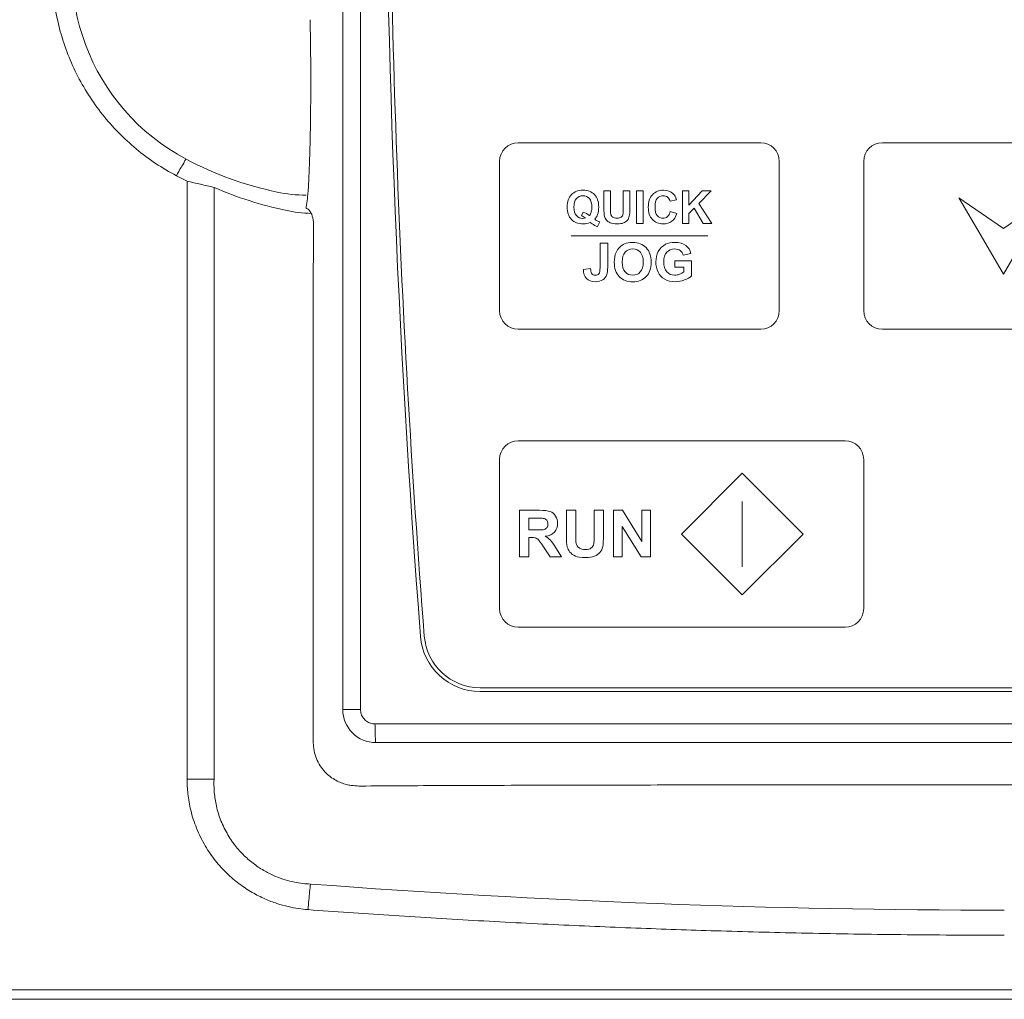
# Model space of a CAD drawing. Header units: millimetres. Extents: x -473 to 23648, y -382 to 1866.
# Tile 167 of 256: x 7706 to 7759, y 127 to 179. Entities that reach past the tile are written whole.
import ezdxf

# ---------------------------------------------------------------- set-up
doc = ezdxf.new("R2010")
doc.units = ezdxf.units.MM
doc.header["$LTSCALE"] = 80
doc.layers.get('0').update_dxf_attribs({"linetype": 'CONTINUOUS'})

msp = doc.modelspace()

# ---------------------------------------------------------------- linework, layer by layer
at = {"color": 0, "linetype": 'Continuous', "lineweight": 0}
for p, q in [((7723.699, 247.641), (7723.699, 142.24)), ((7724.65, 247.641), (7724.65, 142.241)), ((7716.794, 138.514), (7716.794, 170.228)), ((7731.061, 143.408), (7787.285, 143.408)), ((7787.285, 143.208), (7731.061, 143.208)), ((7724.65, 142.241), (7723.699, 142.241)), ((7725.425, 141.467), (7792.921, 141.467)), ((7715.346, 138.513), (7716.794, 138.514)), ((7644.183, 127.208), (7874.162, 127.208)), ((7644.183, 126.708), (7874.162, 126.708))]:
    msp.add_line(p, q, dxfattribs=at)
for centre, radius, start, end in [((8348.773, 194.743), 622.8, 175.51072, 184.474232), ((8348.773, 194.743), 622.6, 179.582278, 184.474232), ((7720.673, 181.906), 11.5, 158.8185, 242.181), ((7724.033, 188.274), 18.7, 242.181, 258.0842), ((7724.161, 188.674), 20.143, 242.2327, 244.0452), ((7730.201, 231.598), 62.818, 256.3202, 257.6761), ((7724.687, 188.251), 19.676, 246.3489, 258.0928), ((7721.824, 177.772), 7.968, 258.0362, 269.3596), ((7722.322, 176.994), 8.173, 258.0325, 267.8304), ((7731.061, 146.408), 3.2, 184.4742, 270), ((7731.061, 146.408), 3, 184.4742, 270), ((7725.472, 142.241), 1.774, 180.0147, 270.0196), ((7725.16, 140.642), 3.052, 179.9998, 187.2853), ((7724.636, 141.207), 3.069, 263.0589, 270.4056), ((7759.178, 627.804), 496.315, 265.70021, 269.9994)]:
    msp.add_arc(centre, radius, start, end, dxfattribs=at)
for points, start_tangent, end_tangent in [([(7714.776, 170.85), (7712.62, 172.289), (7710.81, 174.138), (7709.42, 176.318), (7708.508, 178.742), (7708.115, 181.31), (7708.263, 183.909), (7708.946, 186.422)], (-0.884651, 0.466253), (0.361592, 0.932337)), ([(7721.945, 179.213), (7721.976, 177.104), (7721.977, 175.024), (7721.954, 173.132), (7721.912, 171.556), (7721.861, 170.431), (7721.809, 169.706), (7721.758, 169.295), (7721.709, 169.122)], (0.02315, -0.999732), (-0.529471, -0.848328)), ([(7714.776, 170.85), (7715.022, 171.3), (7715.216, 171.626), (7715.306, 171.735)], (0.465192, 0.88521), (0.884421, -0.46669)), ([(7715.346, 138.513), (7715.346, 154.804), (7715.345, 170.562)], (0.00001, 1), (-0.000041, 1)), ([(7722.119, 168.131), (7722.086, 168.596), (7721.938, 168.953), (7721.709, 169.122)], (0.08354, 0.996504), (-0.973336, 0.229384)), ([(7722.108, 140.642), (7722.11, 143.753), (7722.112, 147.148), (7722.113, 150.798), (7722.115, 154.699), (7722.116, 158.861), (7722.117, 163.315), (7722.119, 168.131)], (0.000614, 1), (0.00025, 1)), ([(7724.65, 142.241), (7724.687, 142.002), (7724.798, 141.786), (7724.969, 141.615), (7725.185, 141.505), (7725.425, 141.467)], (-0.000562, -1), (1, 0.000582)), ([(7725.425, 141.467), (7725.429, 141.088), (7725.439, 140.765), (7725.455, 140.547), (7725.473, 140.467)], (0.000667, -1), (0.96002, -0.27993)), ([(7725.473, 140.467), (7747.936, 140.477), (7770.41, 140.477), (7792.873, 140.467)], (1, 0.000669), (1, -0.000669)), ([(7724.265, 138.161), (7724.024, 138.194), (7723.76, 138.261), (7723.475, 138.371), (7723.178, 138.534), (7722.879, 138.763), (7722.604, 139.06), (7722.38, 139.411), (7722.219, 139.81), (7722.133, 140.255)], (-0.996346, 0.085407), (-0.090254, 0.995919)), ([(7721.835, 131.514), (7721.325, 131.571), (7720.769, 131.677), (7720.168, 131.844), (7719.526, 132.089), (7718.845, 132.436), (7718.147, 132.897), (7717.48, 133.464), (7716.873, 134.132), (7716.323, 134.934), (7715.856, 135.88), (7715.545, 136.846), (7715.391, 137.721), (7715.346, 138.513)], (-0.997274, 0.073792), (-0.000917, 1)), ([(7721.967, 132.885), (7721.555, 132.917), (7721.101, 132.989), (7720.61, 133.111), (7720.088, 133.298), (7719.532, 133.571), (7718.958, 133.944), (7718.414, 134.404), (7717.928, 134.946), (7717.49, 135.605), (7717.125, 136.382), (7716.9, 137.166), (7716.802, 137.877), (7716.794, 138.514)], (-0.999394, 0.034818), (0.049853, 0.998757)), ([(7759.173, 138.207), (7757.012, 138.207), (7754.766, 138.207), (7752.522, 138.206), (7750.308, 138.204), (7748.116, 138.203), (7745.88, 138.201), (7743.509, 138.198), (7740.905, 138.195), (7738.056, 138.19), (7734.995, 138.183), (7731.972, 138.175), (7729.24, 138.165), (7726.825, 138.153), (7724.657, 138.138)], (-1, 0), (-0.999973, -0.007382)), ([(7793.688, 138.138), (7791.547, 138.152), (7789.218, 138.164), (7786.698, 138.174), (7783.977, 138.182), (7781.045, 138.188), (7777.922, 138.194), (7774.992, 138.198), (7772.47, 138.201), (7770.191, 138.203), (7768.002, 138.204), (7765.796, 138.206), (7763.561, 138.207), (7761.324, 138.207), (7759.173, 138.207)], (-0.999973, 0.007383), (-1, 0)), ([(7721.835, 131.514), (7721.876, 132.013), (7721.92, 132.48), (7721.967, 132.885)], (0.073843, 0.99727), (0.124838, 0.992177)), ([(7759.173, 130.143), (7753.619, 130.173), (7748.594, 130.253), (7743.985, 130.369), (7739.692, 130.515), (7735.276, 130.703), (7730.697, 130.938), (7726.161, 131.213), (7721.835, 131.514)], (-1, 0), (-0.997273, 0.073798))]:
    msp.add_spline(points, degree=3, dxfattribs=dict(at, start_tangent=start_tangent, end_tangent=end_tangent))
at = {"lineweight": 0}
for points, knots in [([(7733.108, 172.622), (7733.108, 172.622), (7746.108, 172.622), (7746.108, 172.622), (7746.108, 172.622), (7746.658, 172.622), (7747.108, 172.172), (7747.108, 171.622), (7747.108, 171.622), (7747.108, 171.622), (7747.108, 163.622), (7747.108, 163.622), (7747.108, 163.622), (7747.108, 163.072), (7746.658, 162.622), (7746.108, 162.622), (7746.108, 162.622), (7746.108, 162.622), (7733.108, 162.622), (7733.108, 162.622), (7733.108, 162.622), (7732.558, 162.622), (7732.108, 163.072), (7732.108, 163.622), (7732.108, 163.622), (7732.108, 163.622), (7732.108, 171.622), (7732.108, 171.622), (7732.108, 171.622), (7732.108, 172.172), (7732.558, 172.622), (7733.108, 172.622)], [0, 0, 0, 0, 0.125, 0.125, 0.125, 0.125, 0.25, 0.25, 0.25, 0.25, 0.375, 0.375, 0.375, 0.375, 0.5, 0.5, 0.5, 0.5, 0.625, 0.625, 0.625, 0.625, 0.75, 0.75, 0.75, 0.75, 0.875, 0.875, 0.875, 0.875, 1, 1, 1, 1]), ([(7752.632, 172.621), (7752.632, 172.621), (7765.632, 172.621), (7765.632, 172.621), (7765.632, 172.621), (7766.182, 172.621), (7766.632, 172.171), (7766.632, 171.621), (7766.632, 171.621), (7766.632, 171.621), (7766.632, 163.621), (7766.632, 163.621), (7766.632, 163.621), (7766.632, 163.071), (7766.182, 162.621), (7765.632, 162.621), (7765.632, 162.621), (7765.632, 162.621), (7752.632, 162.621), (7752.632, 162.621), (7752.632, 162.621), (7752.082, 162.621), (7751.632, 163.071), (7751.632, 163.621), (7751.632, 163.621), (7751.632, 163.621), (7751.632, 171.621), (7751.632, 171.621), (7751.632, 171.621), (7751.632, 172.171), (7752.082, 172.621), (7752.632, 172.621)], [0, 0, 0, 0, 0.125, 0.125, 0.125, 0.125, 0.25, 0.25, 0.25, 0.25, 0.375, 0.375, 0.375, 0.375, 0.5, 0.5, 0.5, 0.5, 0.625, 0.625, 0.625, 0.625, 0.75, 0.75, 0.75, 0.75, 0.875, 0.875, 0.875, 0.875, 1, 1, 1, 1]), ([(7737.208, 168.52), (7737.294, 168.458), (7737.388, 168.409), (7737.49, 168.372), (7737.49, 168.372), (7737.49, 168.372), (7737.36, 168.123), (7737.36, 168.123), (7737.36, 168.123), (7737.307, 168.139), (7737.255, 168.161), (7737.204, 168.188), (7737.204, 168.188), (7737.193, 168.194), (7737.115, 168.246), (7736.969, 168.344), (7736.969, 168.344), (7736.854, 168.293), (7736.728, 168.269), (7736.589, 168.269), (7736.589, 168.269), (7736.32, 168.269), (7736.11, 168.348), (7735.957, 168.506), (7735.957, 168.506), (7735.805, 168.664), (7735.729, 168.886), (7735.729, 169.172), (7735.729, 169.172), (7735.729, 169.458), (7735.805, 169.68), (7735.958, 169.839), (7735.958, 169.839), (7736.11, 169.997), (7736.318, 170.076), (7736.579, 170.076), (7736.579, 170.076), (7736.838, 170.076), (7737.044, 169.997), (7737.196, 169.839), (7737.196, 169.839), (7737.347, 169.68), (7737.423, 169.458), (7737.423, 169.172), (7737.423, 169.172), (7737.423, 169.021), (7737.402, 168.889), (7737.36, 168.774), (7737.36, 168.774), (7737.328, 168.687), (7737.277, 168.602), (7737.208, 168.52)], [0, 0, 0, 0, 0.076923, 0.076923, 0.076923, 0.076923, 0.153846, 0.153846, 0.153846, 0.153846, 0.230769, 0.230769, 0.230769, 0.230769, 0.307692, 0.307692, 0.307692, 0.307692, 0.384615, 0.384615, 0.384615, 0.384615, 0.461538, 0.461538, 0.461538, 0.461538, 0.538462, 0.538462, 0.538462, 0.538462, 0.615385, 0.615385, 0.615385, 0.615385, 0.692308, 0.692308, 0.692308, 0.692308, 0.769231, 0.769231, 0.769231, 0.769231, 0.846154, 0.846154, 0.846154, 0.846154, 0.923077, 0.923077, 0.923077, 0.923077, 1, 1, 1, 1]), ([(7737.698, 170.047), (7737.698, 170.047), (7738.051, 170.047), (7738.051, 170.047), (7738.051, 170.047), (7738.051, 170.047), (7738.051, 169.1), (7738.051, 169.1), (7738.051, 169.1), (7738.051, 168.95), (7738.055, 168.852), (7738.064, 168.808), (7738.064, 168.808), (7738.079, 168.736), (7738.115, 168.679), (7738.172, 168.635), (7738.172, 168.635), (7738.229, 168.592), (7738.306, 168.57), (7738.405, 168.57), (7738.405, 168.57), (7738.505, 168.57), (7738.581, 168.591), (7738.632, 168.632), (7738.632, 168.632), (7738.682, 168.672), (7738.713, 168.723), (7738.723, 168.782), (7738.723, 168.782), (7738.734, 168.842), (7738.739, 168.941), (7738.739, 169.079), (7738.739, 169.079), (7738.739, 169.079), (7738.739, 170.047), (7738.739, 170.047), (7738.739, 170.047), (7738.739, 170.047), (7739.091, 170.047), (7739.091, 170.047), (7739.091, 170.047), (7739.091, 170.047), (7739.091, 169.128), (7739.091, 169.128), (7739.091, 169.128), (7739.091, 168.918), (7739.082, 168.77), (7739.063, 168.683), (7739.063, 168.683), (7739.044, 168.597), (7739.009, 168.524), (7738.958, 168.464), (7738.958, 168.464), (7738.906, 168.405), (7738.837, 168.357), (7738.752, 168.322), (7738.752, 168.322), (7738.666, 168.286), (7738.554, 168.269), (7738.415, 168.269), (7738.415, 168.269), (7738.248, 168.269), (7738.122, 168.288), (7738.036, 168.326), (7738.036, 168.326), (7737.949, 168.365), (7737.881, 168.415), (7737.831, 168.477), (7737.831, 168.477), (7737.781, 168.538), (7737.748, 168.603), (7737.732, 168.67), (7737.732, 168.67), (7737.709, 168.771), (7737.698, 168.918), (7737.698, 169.114), (7737.698, 169.114), (7737.698, 169.114), (7737.698, 170.047), (7737.698, 170.047)], [0, 0, 0, 0, 0.05, 0.05, 0.05, 0.05, 0.1, 0.1, 0.1, 0.1, 0.15, 0.15, 0.15, 0.15, 0.2, 0.2, 0.2, 0.2, 0.25, 0.25, 0.25, 0.25, 0.3, 0.3, 0.3, 0.3, 0.35, 0.35, 0.35, 0.35, 0.4, 0.4, 0.4, 0.4, 0.45, 0.45, 0.45, 0.45, 0.5, 0.5, 0.5, 0.5, 0.55, 0.55, 0.55, 0.55, 0.6, 0.6, 0.6, 0.6, 0.65, 0.65, 0.65, 0.65, 0.7, 0.7, 0.7, 0.7, 0.75, 0.75, 0.75, 0.75, 0.8, 0.8, 0.8, 0.8, 0.85, 0.85, 0.85, 0.85, 0.9, 0.9, 0.9, 0.9, 0.95, 0.95, 0.95, 0.95, 1, 1, 1, 1]), ([(7739.453, 168.298), (7739.453, 168.298), (7739.453, 170.047), (7739.453, 170.047), (7739.453, 170.047), (7739.453, 170.047), (7739.806, 170.047), (7739.806, 170.047), (7739.806, 170.047), (7739.806, 170.047), (7739.806, 168.298), (7739.806, 168.298), (7739.806, 168.298), (7739.806, 168.298), (7739.453, 168.298), (7739.453, 168.298)], [0, 0, 0, 0, 0.25, 0.25, 0.25, 0.25, 0.5, 0.5, 0.5, 0.5, 0.75, 0.75, 0.75, 0.75, 1, 1, 1, 1]), ([(7741.261, 168.941), (7741.261, 168.941), (7741.603, 168.833), (7741.603, 168.833), (7741.603, 168.833), (7741.55, 168.642), (7741.463, 168.5), (7741.341, 168.407), (7741.341, 168.407), (7741.219, 168.315), (7741.064, 168.269), (7740.877, 168.269), (7740.877, 168.269), (7740.645, 168.269), (7740.454, 168.348), (7740.304, 168.506), (7740.304, 168.506), (7740.155, 168.665), (7740.08, 168.882), (7740.08, 169.157), (7740.08, 169.157), (7740.08, 169.448), (7740.155, 169.674), (7740.306, 169.835), (7740.306, 169.835), (7740.456, 169.996), (7740.653, 170.076), (7740.898, 170.076), (7740.898, 170.076), (7741.112, 170.076), (7741.286, 170.013), (7741.419, 169.887), (7741.419, 169.887), (7741.499, 169.812), (7741.558, 169.705), (7741.598, 169.565), (7741.598, 169.565), (7741.598, 169.565), (7741.249, 169.481), (7741.249, 169.481), (7741.249, 169.481), (7741.228, 169.572), (7741.185, 169.644), (7741.119, 169.696), (7741.119, 169.696), (7741.054, 169.749), (7740.974, 169.775), (7740.88, 169.775), (7740.88, 169.775), (7740.751, 169.775), (7740.646, 169.728), (7740.565, 169.635), (7740.565, 169.635), (7740.484, 169.542), (7740.444, 169.392), (7740.444, 169.183), (7740.444, 169.183), (7740.444, 168.962), (7740.484, 168.805), (7740.563, 168.711), (7740.563, 168.711), (7740.643, 168.617), (7740.746, 168.57), (7740.873, 168.57), (7740.873, 168.57), (7740.967, 168.57), (7741.048, 168.6), (7741.115, 168.66), (7741.115, 168.66), (7741.183, 168.719), (7741.231, 168.813), (7741.261, 168.941)], [0, 0, 0, 0, 0.055556, 0.055556, 0.055556, 0.055556, 0.111111, 0.111111, 0.111111, 0.111111, 0.166667, 0.166667, 0.166667, 0.166667, 0.222222, 0.222222, 0.222222, 0.222222, 0.277778, 0.277778, 0.277778, 0.277778, 0.333333, 0.333333, 0.333333, 0.333333, 0.388889, 0.388889, 0.388889, 0.388889, 0.444444, 0.444444, 0.444444, 0.444444, 0.5, 0.5, 0.5, 0.5, 0.555556, 0.555556, 0.555556, 0.555556, 0.611111, 0.611111, 0.611111, 0.611111, 0.666667, 0.666667, 0.666667, 0.666667, 0.722222, 0.722222, 0.722222, 0.722222, 0.777778, 0.777778, 0.777778, 0.777778, 0.833333, 0.833333, 0.833333, 0.833333, 0.888889, 0.888889, 0.888889, 0.888889, 0.944444, 0.944444, 0.944444, 0.944444, 1, 1, 1, 1]), ([(7741.911, 168.298), (7741.911, 168.298), (7741.911, 170.047), (7741.911, 170.047), (7741.911, 170.047), (7741.911, 170.047), (7742.263, 170.047), (7742.263, 170.047), (7742.263, 170.047), (7742.263, 170.047), (7742.263, 169.27), (7742.263, 169.27), (7742.263, 169.27), (7742.263, 169.27), (7742.977, 170.047), (7742.977, 170.047), (7742.977, 170.047), (7742.977, 170.047), (7743.451, 170.047), (7743.451, 170.047), (7743.451, 170.047), (7743.451, 170.047), (7742.793, 169.366), (7742.793, 169.366), (7742.793, 169.366), (7742.793, 169.366), (7743.487, 168.298), (7743.487, 168.298), (7743.487, 168.298), (7743.487, 168.298), (7743.03, 168.298), (7743.03, 168.298), (7743.03, 168.298), (7743.03, 168.298), (7742.55, 169.119), (7742.55, 169.119), (7742.55, 169.119), (7742.55, 169.119), (7742.263, 168.827), (7742.263, 168.827), (7742.263, 168.827), (7742.263, 168.827), (7742.263, 168.298), (7742.263, 168.298), (7742.263, 168.298), (7742.263, 168.298), (7741.911, 168.298), (7741.911, 168.298)], [0, 0, 0, 0, 0.083333, 0.083333, 0.083333, 0.083333, 0.166667, 0.166667, 0.166667, 0.166667, 0.25, 0.25, 0.25, 0.25, 0.333333, 0.333333, 0.333333, 0.333333, 0.416667, 0.416667, 0.416667, 0.416667, 0.5, 0.5, 0.5, 0.5, 0.583333, 0.583333, 0.583333, 0.583333, 0.666667, 0.666667, 0.666667, 0.666667, 0.75, 0.75, 0.75, 0.75, 0.833333, 0.833333, 0.833333, 0.833333, 0.916667, 0.916667, 0.916667, 0.916667, 1, 1, 1, 1]), ([(7736.924, 168.719), (7736.969, 168.773), (7737.003, 168.837), (7737.026, 168.913), (7737.026, 168.913), (7737.048, 168.988), (7737.06, 169.075), (7737.06, 169.172), (7737.06, 169.172), (7737.06, 169.375), (7737.015, 169.525), (7736.926, 169.625), (7736.926, 169.625), (7736.837, 169.725), (7736.721, 169.775), (7736.577, 169.775), (7736.577, 169.775), (7736.433, 169.775), (7736.316, 169.725), (7736.227, 169.624), (7736.227, 169.624), (7736.137, 169.524), (7736.092, 169.374), (7736.092, 169.172), (7736.092, 169.172), (7736.092, 168.968), (7736.137, 168.815), (7736.227, 168.714), (7736.227, 168.714), (7736.316, 168.613), (7736.429, 168.562), (7736.566, 168.562), (7736.566, 168.562), (7736.617, 168.562), (7736.665, 168.57), (7736.71, 168.587), (7736.71, 168.587), (7736.639, 168.634), (7736.566, 168.67), (7736.492, 168.697), (7736.492, 168.697), (7736.492, 168.697), (7736.591, 168.898), (7736.591, 168.898), (7736.591, 168.898), (7736.707, 168.858), (7736.818, 168.799), (7736.924, 168.719)], [0, 0, 0, 0, 0.083333, 0.083333, 0.083333, 0.083333, 0.166667, 0.166667, 0.166667, 0.166667, 0.25, 0.25, 0.25, 0.25, 0.333333, 0.333333, 0.333333, 0.333333, 0.416667, 0.416667, 0.416667, 0.416667, 0.5, 0.5, 0.5, 0.5, 0.583333, 0.583333, 0.583333, 0.583333, 0.666667, 0.666667, 0.666667, 0.666667, 0.75, 0.75, 0.75, 0.75, 0.833333, 0.833333, 0.833333, 0.833333, 0.916667, 0.916667, 0.916667, 0.916667, 1, 1, 1, 1]), ([(7759.132, 165.58), (7759.132, 165.58), (7760.328, 167.621), (7760.328, 167.621), (7760.328, 167.621), (7760.328, 167.621), (7761.524, 169.663), (7761.524, 169.663), (7761.524, 169.663), (7761.524, 169.663), (7759.132, 168.021), (7759.132, 168.021), (7759.132, 168.021), (7759.132, 168.021), (7756.739, 169.663), (7756.739, 169.663), (7756.739, 169.663), (7756.739, 169.663), (7757.935, 167.621), (7757.935, 167.621), (7757.935, 167.621), (7757.935, 167.621), (7759.132, 165.58), (7759.132, 165.58)], [0, 0, 0, 0, 0.166667, 0.166667, 0.166667, 0.166667, 0.333333, 0.333333, 0.333333, 0.333333, 0.5, 0.5, 0.5, 0.5, 0.666667, 0.666667, 0.666667, 0.666667, 0.833333, 0.833333, 0.833333, 0.833333, 1, 1, 1, 1]), ([(7737.492, 167.241), (7737.492, 167.241), (7737.903, 167.241), (7737.903, 167.241), (7737.903, 167.241), (7737.903, 167.241), (7737.903, 165.95), (7737.903, 165.95), (7737.903, 165.95), (7737.903, 165.781), (7737.887, 165.651), (7737.858, 165.56), (7737.858, 165.56), (7737.818, 165.442), (7737.746, 165.346), (7737.641, 165.275), (7737.641, 165.275), (7737.536, 165.202), (7737.398, 165.167), (7737.226, 165.167), (7737.226, 165.167), (7737.025, 165.167), (7736.87, 165.223), (7736.761, 165.336), (7736.761, 165.336), (7736.653, 165.448), (7736.598, 165.614), (7736.598, 165.832), (7736.598, 165.832), (7736.598, 165.832), (7736.986, 165.876), (7736.986, 165.876), (7736.986, 165.876), (7736.99, 165.759), (7737.007, 165.677), (7737.037, 165.628), (7737.037, 165.628), (7737.081, 165.555), (7737.149, 165.519), (7737.24, 165.519), (7737.24, 165.519), (7737.332, 165.519), (7737.397, 165.545), (7737.435, 165.598), (7737.435, 165.598), (7737.473, 165.65), (7737.492, 165.758), (7737.492, 165.924), (7737.492, 165.924), (7737.492, 165.924), (7737.492, 167.241), (7737.492, 167.241)], [0, 0, 0, 0, 0.076923, 0.076923, 0.076923, 0.076923, 0.153846, 0.153846, 0.153846, 0.153846, 0.230769, 0.230769, 0.230769, 0.230769, 0.307692, 0.307692, 0.307692, 0.307692, 0.384615, 0.384615, 0.384615, 0.384615, 0.461538, 0.461538, 0.461538, 0.461538, 0.538462, 0.538462, 0.538462, 0.538462, 0.615385, 0.615385, 0.615385, 0.615385, 0.692308, 0.692308, 0.692308, 0.692308, 0.769231, 0.769231, 0.769231, 0.769231, 0.846154, 0.846154, 0.846154, 0.846154, 0.923077, 0.923077, 0.923077, 0.923077, 1, 1, 1, 1]), ([(7738.257, 166.209), (7738.257, 166.417), (7738.288, 166.591), (7738.35, 166.732), (7738.35, 166.732), (7738.397, 166.836), (7738.46, 166.929), (7738.54, 167.012), (7738.54, 167.012), (7738.621, 167.094), (7738.708, 167.155), (7738.804, 167.195), (7738.804, 167.195), (7738.931, 167.249), (7739.077, 167.276), (7739.244, 167.276), (7739.244, 167.276), (7739.544, 167.276), (7739.785, 167.183), (7739.965, 166.996), (7739.965, 166.996), (7740.145, 166.81), (7740.236, 166.551), (7740.236, 166.219), (7740.236, 166.219), (7740.236, 165.889), (7740.146, 165.632), (7739.967, 165.446), (7739.967, 165.446), (7739.788, 165.26), (7739.549, 165.167), (7739.249, 165.167), (7739.249, 165.167), (7738.946, 165.167), (7738.705, 165.259), (7738.526, 165.444), (7738.526, 165.444), (7738.347, 165.629), (7738.257, 165.884), (7738.257, 166.209)], [0, 0, 0, 0, 0.1, 0.1, 0.1, 0.1, 0.2, 0.2, 0.2, 0.2, 0.3, 0.3, 0.3, 0.3, 0.4, 0.4, 0.4, 0.4, 0.5, 0.5, 0.5, 0.5, 0.6, 0.6, 0.6, 0.6, 0.7, 0.7, 0.7, 0.7, 0.8, 0.8, 0.8, 0.8, 0.9, 0.9, 0.9, 0.9, 1, 1, 1, 1]), ([(7738.681, 166.222), (7738.681, 165.992), (7738.735, 165.816), (7738.841, 165.697), (7738.841, 165.697), (7738.948, 165.578), (7739.084, 165.519), (7739.248, 165.519), (7739.248, 165.519), (7739.412, 165.519), (7739.547, 165.578), (7739.652, 165.696), (7739.652, 165.696), (7739.757, 165.815), (7739.81, 165.992), (7739.81, 166.228), (7739.81, 166.228), (7739.81, 166.462), (7739.758, 166.636), (7739.656, 166.751), (7739.656, 166.751), (7739.554, 166.866), (7739.417, 166.924), (7739.248, 166.924), (7739.248, 166.924), (7739.078, 166.924), (7738.941, 166.865), (7738.837, 166.749), (7738.837, 166.749), (7738.734, 166.633), (7738.681, 166.458), (7738.681, 166.222)], [0, 0, 0, 0, 0.125, 0.125, 0.125, 0.125, 0.25, 0.25, 0.25, 0.25, 0.375, 0.375, 0.375, 0.375, 0.5, 0.5, 0.5, 0.5, 0.625, 0.625, 0.625, 0.625, 0.75, 0.75, 0.75, 0.75, 0.875, 0.875, 0.875, 0.875, 1, 1, 1, 1]), ([(7741.506, 165.951), (7741.506, 165.951), (7741.506, 166.295), (7741.506, 166.295), (7741.506, 166.295), (7741.506, 166.295), (7742.394, 166.295), (7742.394, 166.295), (7742.394, 166.295), (7742.394, 166.295), (7742.394, 165.483), (7742.394, 165.483), (7742.394, 165.483), (7742.307, 165.399), (7742.182, 165.325), (7742.018, 165.262), (7742.018, 165.262), (7741.855, 165.199), (7741.689, 165.167), (7741.521, 165.167), (7741.521, 165.167), (7741.308, 165.167), (7741.122, 165.211), (7740.963, 165.301), (7740.963, 165.301), (7740.805, 165.39), (7740.685, 165.518), (7740.606, 165.685), (7740.606, 165.685), (7740.526, 165.852), (7740.486, 166.032), (7740.486, 166.228), (7740.486, 166.228), (7740.486, 166.44), (7740.531, 166.629), (7740.619, 166.795), (7740.619, 166.795), (7740.709, 166.959), (7740.839, 167.086), (7741.011, 167.174), (7741.011, 167.174), (7741.141, 167.242), (7741.304, 167.276), (7741.499, 167.276), (7741.499, 167.276), (7741.752, 167.276), (7741.95, 167.223), (7742.092, 167.117), (7742.092, 167.117), (7742.234, 167.01), (7742.326, 166.864), (7742.367, 166.676), (7742.367, 166.676), (7742.367, 166.676), (7741.958, 166.6), (7741.958, 166.6), (7741.958, 166.6), (7741.929, 166.7), (7741.875, 166.779), (7741.796, 166.837), (7741.796, 166.837), (7741.716, 166.895), (7741.618, 166.924), (7741.499, 166.924), (7741.499, 166.924), (7741.319, 166.924), (7741.176, 166.867), (7741.07, 166.753), (7741.07, 166.753), (7740.963, 166.638), (7740.91, 166.469), (7740.91, 166.245), (7740.91, 166.245), (7740.91, 166.003), (7740.964, 165.821), (7741.072, 165.7), (7741.072, 165.7), (7741.179, 165.579), (7741.32, 165.519), (7741.495, 165.519), (7741.495, 165.519), (7741.581, 165.519), (7741.667, 165.536), (7741.754, 165.569), (7741.754, 165.569), (7741.841, 165.603), (7741.915, 165.645), (7741.978, 165.692), (7741.978, 165.692), (7741.978, 165.692), (7741.978, 165.951), (7741.978, 165.951), (7741.978, 165.951), (7741.978, 165.951), (7741.506, 165.951), (7741.506, 165.951)], [0, 0, 0, 0, 0.041667, 0.041667, 0.041667, 0.041667, 0.083333, 0.083333, 0.083333, 0.083333, 0.125, 0.125, 0.125, 0.125, 0.166667, 0.166667, 0.166667, 0.166667, 0.208333, 0.208333, 0.208333, 0.208333, 0.25, 0.25, 0.25, 0.25, 0.291667, 0.291667, 0.291667, 0.291667, 0.333333, 0.333333, 0.333333, 0.333333, 0.375, 0.375, 0.375, 0.375, 0.416667, 0.416667, 0.416667, 0.416667, 0.458333, 0.458333, 0.458333, 0.458333, 0.5, 0.5, 0.5, 0.5, 0.541667, 0.541667, 0.541667, 0.541667, 0.583333, 0.583333, 0.583333, 0.583333, 0.625, 0.625, 0.625, 0.625, 0.666667, 0.666667, 0.666667, 0.666667, 0.708333, 0.708333, 0.708333, 0.708333, 0.75, 0.75, 0.75, 0.75, 0.791667, 0.791667, 0.791667, 0.791667, 0.833333, 0.833333, 0.833333, 0.833333, 0.875, 0.875, 0.875, 0.875, 0.916667, 0.916667, 0.916667, 0.916667, 0.958333, 0.958333, 0.958333, 0.958333, 1, 1, 1, 1]), ([(7733.108, 156.649), (7733.108, 156.649), (7750.632, 156.649), (7750.632, 156.649), (7750.632, 156.649), (7751.182, 156.649), (7751.632, 156.198), (7751.632, 155.649), (7751.632, 155.649), (7751.632, 155.649), (7751.632, 147.649), (7751.632, 147.649), (7751.632, 147.649), (7751.632, 147.099), (7751.182, 146.649), (7750.632, 146.649), (7750.632, 146.649), (7750.632, 146.649), (7733.108, 146.649), (7733.108, 146.649), (7733.108, 146.649), (7732.558, 146.649), (7732.108, 147.099), (7732.108, 147.649), (7732.108, 147.649), (7732.108, 147.649), (7732.108, 155.649), (7732.108, 155.649), (7732.108, 155.649), (7732.108, 156.199), (7732.558, 156.649), (7733.108, 156.649)], [0, 0, 0, 0, 0.125, 0.125, 0.125, 0.125, 0.25, 0.25, 0.25, 0.25, 0.375, 0.375, 0.375, 0.375, 0.5, 0.5, 0.5, 0.5, 0.625, 0.625, 0.625, 0.625, 0.75, 0.75, 0.75, 0.75, 0.875, 0.875, 0.875, 0.875, 1, 1, 1, 1]), ([(7745.116, 154.909), (7745.116, 154.909), (7748.38, 151.646), (7748.38, 151.646), (7748.38, 151.646), (7748.38, 151.646), (7745.116, 148.382), (7745.116, 148.382), (7745.116, 148.382), (7745.116, 148.382), (7741.853, 151.646), (7741.853, 151.646), (7741.853, 151.646), (7741.853, 151.646), (7745.116, 154.909), (7745.116, 154.909)], [0, 0, 0, 0, 0.25, 0.25, 0.25, 0.25, 0.5, 0.5, 0.5, 0.5, 0.75, 0.75, 0.75, 0.75, 1, 1, 1, 1]), ([(7733.177, 150.422), (7733.177, 150.422), (7733.177, 152.918), (7733.177, 152.918), (7733.177, 152.918), (7733.177, 152.918), (7734.238, 152.918), (7734.238, 152.918), (7734.238, 152.918), (7734.504, 152.918), (7734.698, 152.895), (7734.819, 152.85), (7734.819, 152.85), (7734.94, 152.806), (7735.037, 152.726), (7735.109, 152.612), (7735.109, 152.612), (7735.182, 152.497), (7735.218, 152.366), (7735.218, 152.218), (7735.218, 152.218), (7735.218, 152.031), (7735.163, 151.876), (7735.053, 151.754), (7735.053, 151.754), (7734.943, 151.632), (7734.778, 151.555), (7734.559, 151.524), (7734.559, 151.524), (7734.668, 151.46), (7734.758, 151.39), (7734.829, 151.314), (7734.829, 151.314), (7734.9, 151.238), (7734.995, 151.103), (7735.116, 150.909), (7735.116, 150.909), (7735.116, 150.909), (7735.421, 150.422), (7735.421, 150.422), (7735.421, 150.422), (7735.421, 150.422), (7734.818, 150.422), (7734.818, 150.422), (7734.818, 150.422), (7734.818, 150.422), (7734.454, 150.965), (7734.454, 150.965), (7734.454, 150.965), (7734.324, 151.159), (7734.236, 151.281), (7734.188, 151.332), (7734.188, 151.332), (7734.141, 151.383), (7734.09, 151.417), (7734.037, 151.436), (7734.037, 151.436), (7733.983, 151.455), (7733.899, 151.464), (7733.783, 151.464), (7733.783, 151.464), (7733.783, 151.464), (7733.681, 151.464), (7733.681, 151.464), (7733.681, 151.464), (7733.681, 151.464), (7733.681, 150.422), (7733.681, 150.422), (7733.681, 150.422), (7733.681, 150.422), (7733.177, 150.422), (7733.177, 150.422)], [0, 0, 0, 0, 0.055556, 0.055556, 0.055556, 0.055556, 0.111111, 0.111111, 0.111111, 0.111111, 0.166667, 0.166667, 0.166667, 0.166667, 0.222222, 0.222222, 0.222222, 0.222222, 0.277778, 0.277778, 0.277778, 0.277778, 0.333333, 0.333333, 0.333333, 0.333333, 0.388889, 0.388889, 0.388889, 0.388889, 0.444444, 0.444444, 0.444444, 0.444444, 0.5, 0.5, 0.5, 0.5, 0.555556, 0.555556, 0.555556, 0.555556, 0.611111, 0.611111, 0.611111, 0.611111, 0.666667, 0.666667, 0.666667, 0.666667, 0.722222, 0.722222, 0.722222, 0.722222, 0.777778, 0.777778, 0.777778, 0.777778, 0.833333, 0.833333, 0.833333, 0.833333, 0.888889, 0.888889, 0.888889, 0.888889, 0.944444, 0.944444, 0.944444, 0.944444, 1, 1, 1, 1]), ([(7735.69, 152.918), (7735.69, 152.918), (7736.194, 152.918), (7736.194, 152.918), (7736.194, 152.918), (7736.194, 152.918), (7736.194, 151.566), (7736.194, 151.566), (7736.194, 151.566), (7736.194, 151.352), (7736.2, 151.212), (7736.212, 151.149), (7736.212, 151.149), (7736.234, 151.047), (7736.286, 150.965), (7736.366, 150.903), (7736.366, 150.903), (7736.448, 150.841), (7736.559, 150.81), (7736.699, 150.81), (7736.699, 150.81), (7736.842, 150.81), (7736.95, 150.839), (7737.023, 150.898), (7737.023, 150.898), (7737.096, 150.956), (7737.139, 151.028), (7737.154, 151.113), (7737.154, 151.113), (7737.169, 151.198), (7737.176, 151.34), (7737.176, 151.537), (7737.176, 151.537), (7737.176, 151.537), (7737.176, 152.918), (7737.176, 152.918), (7737.176, 152.918), (7737.176, 152.918), (7737.68, 152.918), (7737.68, 152.918), (7737.68, 152.918), (7737.68, 152.918), (7737.68, 151.607), (7737.68, 151.607), (7737.68, 151.607), (7737.68, 151.307), (7737.666, 151.096), (7737.639, 150.972), (7737.639, 150.972), (7737.612, 150.848), (7737.562, 150.744), (7737.488, 150.659), (7737.488, 150.659), (7737.415, 150.574), (7737.317, 150.506), (7737.195, 150.455), (7737.195, 150.455), (7737.072, 150.405), (7736.912, 150.38), (7736.714, 150.38), (7736.714, 150.38), (7736.476, 150.38), (7736.295, 150.407), (7736.172, 150.462), (7736.172, 150.462), (7736.049, 150.517), (7735.952, 150.589), (7735.881, 150.677), (7735.881, 150.677), (7735.809, 150.764), (7735.762, 150.857), (7735.739, 150.953), (7735.739, 150.953), (7735.706, 151.096), (7735.69, 151.307), (7735.69, 151.587), (7735.69, 151.587), (7735.69, 151.587), (7735.69, 152.918), (7735.69, 152.918)], [0, 0, 0, 0, 0.05, 0.05, 0.05, 0.05, 0.1, 0.1, 0.1, 0.1, 0.15, 0.15, 0.15, 0.15, 0.2, 0.2, 0.2, 0.2, 0.25, 0.25, 0.25, 0.25, 0.3, 0.3, 0.3, 0.3, 0.35, 0.35, 0.35, 0.35, 0.4, 0.4, 0.4, 0.4, 0.45, 0.45, 0.45, 0.45, 0.5, 0.5, 0.5, 0.5, 0.55, 0.55, 0.55, 0.55, 0.6, 0.6, 0.6, 0.6, 0.65, 0.65, 0.65, 0.65, 0.7, 0.7, 0.7, 0.7, 0.75, 0.75, 0.75, 0.75, 0.8, 0.8, 0.8, 0.8, 0.85, 0.85, 0.85, 0.85, 0.9, 0.9, 0.9, 0.9, 0.95, 0.95, 0.95, 0.95, 1, 1, 1, 1]), ([(7738.216, 150.422), (7738.216, 150.422), (7738.216, 152.918), (7738.216, 152.918), (7738.216, 152.918), (7738.216, 152.918), (7738.706, 152.918), (7738.706, 152.918), (7738.706, 152.918), (7738.706, 152.918), (7739.728, 151.251), (7739.728, 151.251), (7739.728, 151.251), (7739.728, 151.251), (7739.728, 152.918), (7739.728, 152.918), (7739.728, 152.918), (7739.728, 152.918), (7740.196, 152.918), (7740.196, 152.918), (7740.196, 152.918), (7740.196, 152.918), (7740.196, 150.422), (7740.196, 150.422), (7740.196, 150.422), (7740.196, 150.422), (7739.69, 150.422), (7739.69, 150.422), (7739.69, 150.422), (7739.69, 150.422), (7738.684, 152.05), (7738.684, 152.05), (7738.684, 152.05), (7738.684, 152.05), (7738.684, 150.422), (7738.684, 150.422), (7738.684, 150.422), (7738.684, 150.422), (7738.216, 150.422), (7738.216, 150.422)], [0, 0, 0, 0, 0.1, 0.1, 0.1, 0.1, 0.2, 0.2, 0.2, 0.2, 0.3, 0.3, 0.3, 0.3, 0.4, 0.4, 0.4, 0.4, 0.5, 0.5, 0.5, 0.5, 0.6, 0.6, 0.6, 0.6, 0.7, 0.7, 0.7, 0.7, 0.8, 0.8, 0.8, 0.8, 0.9, 0.9, 0.9, 0.9, 1, 1, 1, 1]), ([(7733.681, 151.863), (7733.681, 151.863), (7734.054, 151.863), (7734.054, 151.863), (7734.054, 151.863), (7734.295, 151.863), (7734.446, 151.872), (7734.507, 151.893), (7734.507, 151.893), (7734.567, 151.913), (7734.614, 151.949), (7734.648, 151.999), (7734.648, 151.999), (7734.682, 152.049), (7734.699, 152.111), (7734.699, 152.186), (7734.699, 152.186), (7734.699, 152.27), (7734.676, 152.337), (7734.632, 152.389), (7734.632, 152.389), (7734.587, 152.441), (7734.524, 152.473), (7734.442, 152.487), (7734.442, 152.487), (7734.401, 152.493), (7734.278, 152.495), (7734.074, 152.495), (7734.074, 152.495), (7734.074, 152.495), (7733.681, 152.495), (7733.681, 152.495), (7733.681, 152.495), (7733.681, 152.495), (7733.681, 151.863), (7733.681, 151.863)], [0, 0, 0, 0, 0.111111, 0.111111, 0.111111, 0.111111, 0.222222, 0.222222, 0.222222, 0.222222, 0.333333, 0.333333, 0.333333, 0.333333, 0.444444, 0.444444, 0.444444, 0.444444, 0.555556, 0.555556, 0.555556, 0.555556, 0.666667, 0.666667, 0.666667, 0.666667, 0.777778, 0.777778, 0.777778, 0.777778, 0.888889, 0.888889, 0.888889, 0.888889, 1, 1, 1, 1])]:
    msp.add_open_spline(points, degree=3, knots=knots, dxfattribs=at)
for points in [[(7735.945, 167.622), (7735.945, 167.622), (7743.271, 167.622), (7743.271, 167.622)], [(7745.116, 153.396), (7745.116, 153.396), (7745.116, 149.895), (7745.116, 149.895)]]:
    msp.add_open_spline(points, degree=3, dxfattribs=at)

doc.saveas('drawing.dxf')
